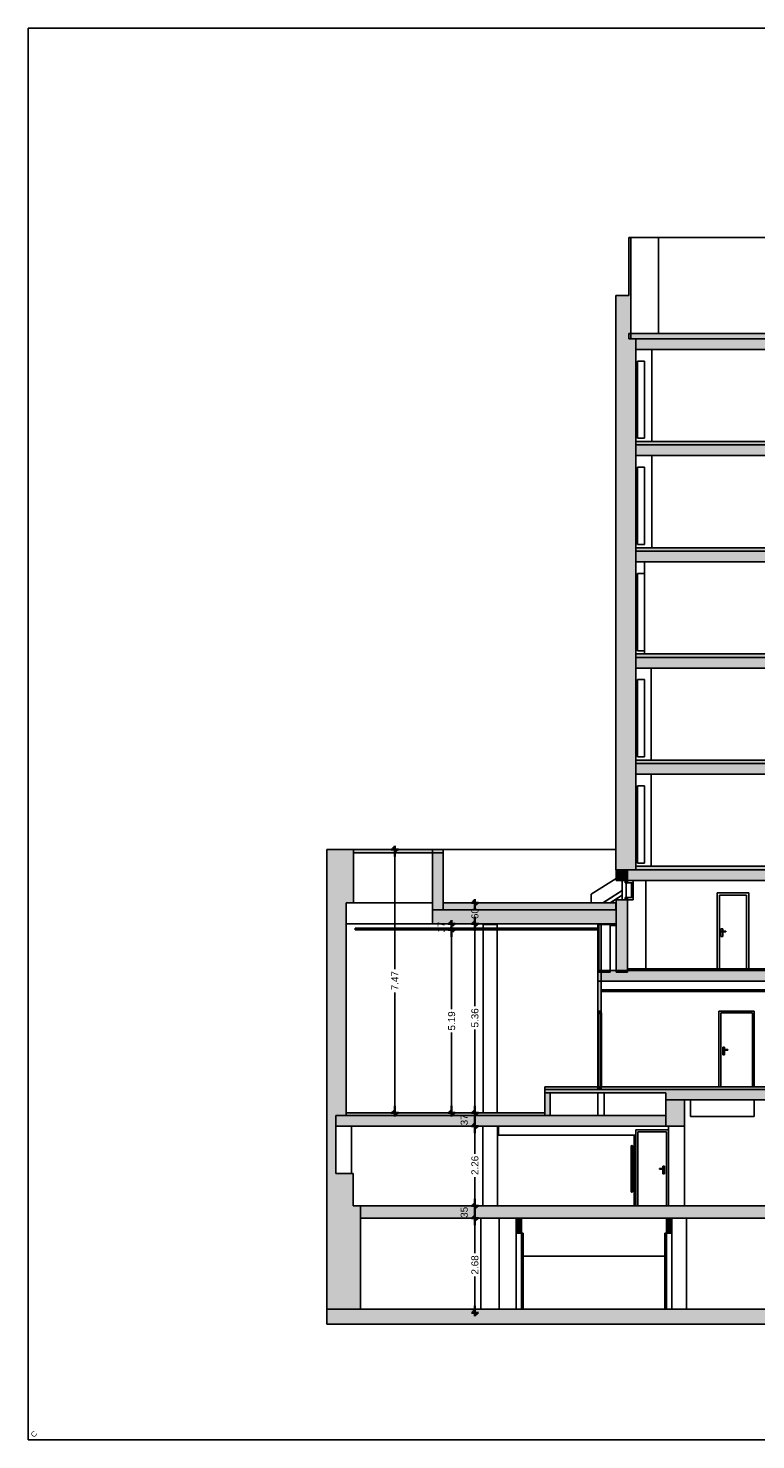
# Model space of a CAD drawing. Header units: metres. Extents: x -1 to 441, y -65 to 31.
# Tile 2 of 20: x 383 to 403, y -65 to -25. Entities that reach past the tile are written whole.
import ezdxf

# ---------------------------------------------------------------- set-up
doc = ezdxf.new("R2010")
doc.units = ezdxf.units.M
doc.header["$PDMODE"] = 65
doc.linetypes.add('CONTINUA', pattern=[0])
doc.layers.add('+++++ CÀLCUL SECCIÓ C', color=7, linetype='CONTINUA', lineweight=25)
doc.layers.add('COTES SECCIO C', color=7, linetype='CONTINUA', lineweight=25)
doc.styles.add('ARIAL', font='arial.ttf')
doc.styles.add('Century Gothic', font='txt')
doc.dimstyles.new('DIMSTYLE_2', dxfattribs={"dimtxt": 0.2, "dimasz": 0.2, "dimexe": 0, "dimexo": 1e-06, "dimgap": 0.1, "dimtad": 0, "dimrnd": 0.01, "dimzin": 4, "dimdsep": 46, "dimtxsty": 'ARIAL', "dimblk1": 'ALL_ML_STRICH', "dimblk2": 'ALL_ML_STRICH', "dimsah": 1, "dimcen": 0, "dimse1": 1, "dimse2": 1, "dimclrd": 2, "dimclre": 2, "dimclrt": 2, "dimadec": 0, "dimazin": 0, "dimtfac": 1, "dimtdec": 0, "dimtix": 1, "dimtmove": 2, "dimatfit": 3, "dimfxl": 0, "dimtzin": 0, "dimlwd": 0, "dimlwe": 35, "dimarcsym": 0})
doc.dimstyles.new('DIMSTYLE_4', dxfattribs={"dimtxt": 0.2, "dimasz": 0.2, "dimexe": 0, "dimexo": 1e-06, "dimgap": 0.1, "dimtad": 0, "dimrnd": 0.01, "dimzin": 4, "dimdsep": 46, "dimtxsty": 'ARIAL', "dimblk1": 'ALL_ML_STRICH', "dimblk2": 'ALL_ML_STRICH', "dimsah": 1, "dimcen": 0, "dimse1": 1, "dimse2": 1, "dimclrd": 2, "dimclre": 2, "dimclrt": 2, "dimadec": 0, "dimazin": 0, "dimtfac": 1, "dimtdec": 0, "dimtix": 1, "dimtmove": 2, "dimatfit": 3, "dimfxl": 0, "dimtzin": 0, "dimlwd": 0, "dimlwe": 35, "dimarcsym": 0})
doc.dimstyles.new('DIMSTYLE_5', dxfattribs={"dimtxt": 0.2, "dimasz": 0.2, "dimexe": 0, "dimexo": 1e-06, "dimgap": 0.1, "dimtad": 2, "dimdec": 0, "dimlfac": 100, "dimrnd": 1, "dimzin": 4, "dimdsep": 46, "dimtxsty": 'ARIAL', "dimblk1": 'ALL_ML_STRICH', "dimblk2": 'ALL_ML_STRICH', "dimsah": 1, "dimcen": 0, "dimse1": 1, "dimse2": 1, "dimclrd": 2, "dimclre": 2, "dimclrt": 2, "dimadec": 0, "dimazin": 0, "dimtfac": 1, "dimtdec": 0, "dimtix": 1, "dimtmove": 2, "dimatfit": 3, "dimfxl": 0, "dimtvp": 1.2, "dimtzin": 0, "dimlwd": 0, "dimlwe": 35, "dimarcsym": 0})
doc.dimstyles.new('DIMSTYLE_8', dxfattribs={"dimtxt": 0.2, "dimasz": 0.2, "dimexe": 0, "dimexo": 1e-06, "dimgap": 0.1, "dimtad": 0, "dimdec": 0, "dimlfac": 100, "dimrnd": 1, "dimzin": 4, "dimdsep": 46, "dimtxsty": 'ARIAL', "dimblk1": 'ALL_ML_STRICH', "dimblk2": 'ALL_ML_STRICH', "dimsah": 1, "dimcen": 0, "dimse1": 1, "dimse2": 1, "dimclrd": 2, "dimclre": 2, "dimclrt": 2, "dimadec": 0, "dimazin": 0, "dimtfac": 1, "dimtdec": 0, "dimtix": 1, "dimtmove": 2, "dimatfit": 3, "dimfxl": 0, "dimtzin": 0, "dimlwd": 0, "dimlwe": 35, "dimarcsym": 0})

# ---------------------------------------------------------------- blocks, each defined once
blk = doc.blocks.new('ALL_ML_STRICH')
at = {"color": 0, "linetype": 'ByBlock', "lineweight": -2}
for p, q in [((-1, 0), (0.5, 0)), ((-0.3, -0.3), (0.3, 0.3)), ((0, -0.5), (0, 0.5))]:
    blk.add_line(p, q, dxfattribs=at)
blk = doc.blocks.new('*D3')
at = {"layer": 'COTES SECCIO C', "color": 2, "linetype": 'CONTINUA', "lineweight": -2, "transparency": 33554687}
for p, q in [((393.075, -51.601), (393.075, -48.21)), ((393.075, -55.68), (393.075, -52.261))]:
    blk.add_line(p, q, dxfattribs=at)
at = {"layer": 'DEFPOINTS', "color": 2, "linetype": 'CONTINUA', "lineweight": 35, "transparency": 33554687}
for p in [(393.104, -48.21), (393.075, -55.68), (393.25, -55.68)]:
    blk.add_point(p, dxfattribs=at)
at = {"layer": 'COTES SECCIO C', "color": 2, "linetype": 'CONTINUA', "lineweight": 35, "transparency": 33554687, "xscale": 0.2, "yscale": 0.2, "zscale": 0.2}
for p, rotation in [((393.075, -48.21), 90), ((393.075, -55.68), 270)]:
    blk.add_blockref('ALL_ML_STRICH', p, dxfattribs=dict(at, rotation=rotation))
at = {"layer": 'COTES SECCIO C', "color": 2, "linetype": 'CONTINUA', "lineweight": 35, "transparency": 33554687, "insert": (393.075, -51.931), "char_height": 0.2, "width": 0.8, "attachment_point": 5, "rotation": 90, "style": 'ARIAL'}
blk.add_mtext('\\A1;{\\A1;{7.47\\H0.132000;\\S^ ;}}', dxfattribs=at)
blk = doc.blocks.new('*D34')
at = {"layer": 'COTES SECCIO C', "color": 2, "linetype": 'CONTINUA', "lineweight": -2, "transparency": 33554687}
for p, q in [((395.345, -59.656), (395.345, -58.66)), ((395.345, -61.34), (395.345, -60.316))]:
    blk.add_line(p, q, dxfattribs=at)
at = {"layer": 'DEFPOINTS', "color": 2, "linetype": 'CONTINUA', "lineweight": 35, "transparency": 33554687}
for p in [(395.335, -58.66), (393.933, -61.34), (395.345, -61.34)]:
    blk.add_point(p, dxfattribs=at)
at = {"layer": 'COTES SECCIO C', "color": 2, "linetype": 'CONTINUA', "lineweight": 35, "transparency": 33554687, "xscale": 0.2, "yscale": 0.2, "zscale": 0.2}
for p, rotation in [((395.345, -58.66), 90), ((395.345, -61.34), 270)]:
    blk.add_blockref('ALL_ML_STRICH', p, dxfattribs=dict(at, rotation=rotation))
at = {"layer": 'COTES SECCIO C', "color": 2, "linetype": 'CONTINUA', "lineweight": 35, "transparency": 33554687, "insert": (395.345, -59.986), "char_height": 0.2, "width": 0.8, "attachment_point": 5, "rotation": 90, "style": 'ARIAL'}
blk.add_mtext('\\A1;{\\A1;{2.68\\H0.132000;\\S^ ;}}', dxfattribs=at)
blk = doc.blocks.new('*D35')
at = {"layer": 'COTES SECCIO C', "color": 2, "linetype": 'CONTINUA', "lineweight": -2, "transparency": 33554687}
blk.add_line((395.345, -58.66), (395.345, -58.31), dxfattribs=at)
at = {"layer": 'DEFPOINTS', "color": 2, "linetype": 'CONTINUA', "lineweight": 35, "transparency": 33554687}
for p in [(395.331, -58.31), (395.335, -58.66), (395.345, -58.66)]:
    blk.add_point(p, dxfattribs=at)
at = {"layer": 'COTES SECCIO C', "color": 2, "linetype": 'CONTINUA', "lineweight": 35, "transparency": 33554687, "xscale": 0.2, "yscale": 0.2, "zscale": 0.2}
for p, rotation in [((395.345, -58.31), 90), ((395.345, -58.66), 270)]:
    blk.add_blockref('ALL_ML_STRICH', p, dxfattribs=dict(at, rotation=rotation))
at = {"layer": 'COTES SECCIO C', "color": 2, "linetype": 'CONTINUA', "lineweight": 35, "transparency": 33554687, "insert": (395.042, -58.495), "char_height": 0.2, "width": 0.4, "attachment_point": 5, "rotation": 90, "style": 'ARIAL'}
blk.add_mtext('\\A1;{35}', dxfattribs=at)
blk = doc.blocks.new('*D36')
at = {"layer": 'COTES SECCIO C', "color": 2, "linetype": 'CONTINUA', "lineweight": -2, "transparency": 33554687}
for p, q in [((395.345, -56.835), (395.345, -56.05)), ((395.345, -58.31), (395.345, -57.495))]:
    blk.add_line(p, q, dxfattribs=at)
at = {"layer": 'DEFPOINTS', "color": 2, "linetype": 'CONTINUA', "lineweight": 35, "transparency": 33554687}
for p in [(394.127, -56.05), (395.331, -58.31), (395.345, -58.31)]:
    blk.add_point(p, dxfattribs=at)
at = {"layer": 'COTES SECCIO C', "color": 2, "linetype": 'CONTINUA', "lineweight": 35, "transparency": 33554687, "xscale": 0.2, "yscale": 0.2, "zscale": 0.2}
for p, rotation in [((395.345, -56.05), 90), ((395.345, -58.31), 270)]:
    blk.add_blockref('ALL_ML_STRICH', p, dxfattribs=dict(at, rotation=rotation))
at = {"layer": 'COTES SECCIO C', "color": 2, "linetype": 'CONTINUA', "lineweight": 35, "transparency": 33554687, "insert": (395.345, -57.165), "char_height": 0.2, "width": 0.8, "attachment_point": 5, "rotation": 90, "style": 'ARIAL'}
blk.add_mtext('\\A1;{\\A1;{2.26\\H0.132000;\\S^ ;}}', dxfattribs=at)
blk = doc.blocks.new('*D37')
at = {"layer": 'COTES SECCIO C', "color": 2, "linetype": 'CONTINUA', "lineweight": -2, "transparency": 33554687}
blk.add_line((395.345, -56.05), (395.345, -55.68), dxfattribs=at)
at = {"layer": 'DEFPOINTS', "color": 2, "linetype": 'CONTINUA', "lineweight": 35, "transparency": 33554687}
for p in [(393.816, -55.68), (394.127, -56.05), (395.345, -56.05)]:
    blk.add_point(p, dxfattribs=at)
at = {"layer": 'COTES SECCIO C', "color": 2, "linetype": 'CONTINUA', "lineweight": 35, "transparency": 33554687, "xscale": 0.2, "yscale": 0.2, "zscale": 0.2}
for p, rotation in [((395.345, -55.68), 90), ((395.345, -56.05), 270)]:
    blk.add_blockref('ALL_ML_STRICH', p, dxfattribs=dict(at, rotation=rotation))
at = {"layer": 'COTES SECCIO C', "color": 2, "linetype": 'CONTINUA', "lineweight": 35, "transparency": 33554687, "insert": (395.042, -55.874), "char_height": 0.2, "width": 0.4, "attachment_point": 5, "rotation": 90, "style": 'ARIAL'}
blk.add_mtext('\\A1;{37}', dxfattribs=at)
blk = doc.blocks.new('*D38')
at = {"layer": 'COTES SECCIO C', "color": 2, "linetype": 'CONTINUA', "lineweight": -2, "transparency": 33554687}
for p, q in [((395.345, -52.655), (395.345, -50.32)), ((395.345, -55.68), (395.345, -53.315))]:
    blk.add_line(p, q, dxfattribs=at)
at = {"layer": 'DEFPOINTS', "color": 2, "linetype": 'CONTINUA', "lineweight": 35, "transparency": 33554687}
for p in [(395.17, -50.32), (393.816, -55.68), (395.345, -55.68)]:
    blk.add_point(p, dxfattribs=at)
at = {"layer": 'COTES SECCIO C', "color": 2, "linetype": 'CONTINUA', "lineweight": 35, "transparency": 33554687, "xscale": 0.2, "yscale": 0.2, "zscale": 0.2}
for p, rotation in [((395.345, -50.32), 90), ((395.345, -55.68), 270)]:
    blk.add_blockref('ALL_ML_STRICH', p, dxfattribs=dict(at, rotation=rotation))
at = {"layer": 'COTES SECCIO C', "color": 2, "linetype": 'CONTINUA', "lineweight": 35, "transparency": 33554687, "insert": (395.345, -52.985), "char_height": 0.2, "width": 0.8, "attachment_point": 5, "rotation": 90, "style": 'ARIAL'}
blk.add_mtext('\\A1;{\\A1;{5.36\\H0.132000;\\S^ ;}}', dxfattribs=at)
blk = doc.blocks.new('*D39')
at = {"layer": 'COTES SECCIO C', "color": 2, "linetype": 'CONTINUA', "lineweight": -2, "transparency": 33554687}
for p, q in [((395.345, -49.839), (395.345, -49.72)), ((395.345, -50.32), (395.345, -50.219))]:
    blk.add_line(p, q, dxfattribs=at)
at = {"layer": 'DEFPOINTS', "color": 2, "linetype": 'CONTINUA', "lineweight": 35, "transparency": 33554687}
for p in [(395.215, -49.72), (395.17, -50.32), (395.345, -50.32)]:
    blk.add_point(p, dxfattribs=at)
at = {"layer": 'COTES SECCIO C', "color": 2, "linetype": 'CONTINUA', "lineweight": 35, "transparency": 33554687, "xscale": 0.2, "yscale": 0.2, "zscale": 0.2}
for p, rotation in [((395.345, -49.72), 90), ((395.345, -50.32), 270)]:
    blk.add_blockref('ALL_ML_STRICH', p, dxfattribs=dict(at, rotation=rotation))
at = {"layer": 'COTES SECCIO C', "color": 2, "linetype": 'CONTINUA', "lineweight": 35, "transparency": 33554687, "insert": (395.345, -50.029), "char_height": 0.2, "width": 0.4, "attachment_point": 5, "rotation": 90, "style": 'ARIAL'}
blk.add_mtext('\\A1;{60}', dxfattribs=at)
blk = doc.blocks.new('*D40')
at = {"layer": 'COTES SECCIO C', "color": 2, "linetype": 'CONTINUA', "lineweight": -2, "transparency": 33554687}
for p, q in [((394.685, -52.741), (394.685, -50.49)), ((394.685, -55.68), (394.685, -53.401))]:
    blk.add_line(p, q, dxfattribs=at)
at = {"layer": 'DEFPOINTS', "color": 2, "linetype": 'CONTINUA', "lineweight": 35, "transparency": 33554687}
for p in [(394.686, -50.49), (394.685, -55.68), (394.86, -55.68)]:
    blk.add_point(p, dxfattribs=at)
at = {"layer": 'COTES SECCIO C', "color": 2, "linetype": 'CONTINUA', "lineweight": 35, "transparency": 33554687, "xscale": 0.2, "yscale": 0.2, "zscale": 0.2}
for p, rotation in [((394.685, -50.49), 90), ((394.685, -55.68), 270)]:
    blk.add_blockref('ALL_ML_STRICH', p, dxfattribs=dict(at, rotation=rotation))
at = {"layer": 'COTES SECCIO C', "color": 2, "linetype": 'CONTINUA', "lineweight": 35, "transparency": 33554687, "insert": (394.685, -53.071), "char_height": 0.2, "width": 0.8, "attachment_point": 5, "rotation": 90, "style": 'ARIAL'}
blk.add_mtext('\\A1;{\\A1;{5.19\\H0.132000;\\S^ ;}}', dxfattribs=at)
blk = doc.blocks.new('*D41')
at = {"layer": 'COTES SECCIO C', "color": 2, "linetype": 'CONTINUA', "lineweight": -2, "transparency": 33554687}
blk.add_line((394.685, -50.49), (394.685, -50.32), dxfattribs=at)
at = {"layer": 'DEFPOINTS', "color": 2, "linetype": 'CONTINUA', "lineweight": 35, "transparency": 33554687}
for p in [(394.766, -50.32), (394.685, -50.49), (394.686, -50.49)]:
    blk.add_point(p, dxfattribs=at)
at = {"layer": 'COTES SECCIO C', "color": 2, "linetype": 'CONTINUA', "lineweight": 35, "transparency": 33554687, "xscale": 0.2, "yscale": 0.2, "zscale": 0.2}
for p, rotation in [((394.685, -50.32), 90), ((394.685, -50.49), 270)]:
    blk.add_blockref('ALL_ML_STRICH', p, dxfattribs=dict(at, rotation=rotation))
at = {"layer": 'COTES SECCIO C', "color": 2, "linetype": 'CONTINUA', "lineweight": 35, "transparency": 33554687, "insert": (394.385, -50.414), "char_height": 0.2, "width": 0.4, "attachment_point": 5, "rotation": 90, "style": 'ARIAL'}
blk.add_mtext('\\A1;{17}', dxfattribs=at)

msp = doc.modelspace()

# ---------------------------------------------------------------- hatches: boundary and pattern name
at = {"layer": '+++++ CÀLCUL SECCIÓ C', "linetype": 'CONTINUA', "lineweight": 25, "true_color": 0xa0a0a0, "transparency": 33554687}
for points in [[(399.767, -30.87), (399.706, -30.87), (399.706, -32.51), (399.706, -32.51), (399.706, -33.74), (399.767, -33.74)], [(399.706, -32.51), (399.339, -32.51), (399.339, -33.74), (399.706, -33.74)], [(399.34, -33.74), (399.34, -36.75), (399.9, -36.75), (399.9, -33.74)], [(399.34, -36.75), (399.34, -39.76), (399.9, -39.76), (399.9, -36.75)], [(399.34, -39.76), (399.34, -42.77), (399.9, -42.77), (399.9, -39.76)], [(399.34, -42.77), (399.34, -45.78), (399.9, -45.78), (399.9, -42.77)], [(399.34, -45.78), (399.34, -48.79), (399.9, -48.79), (399.9, -45.78)], [(391.9, -48.21), (391.15, -48.21), (391.15, -49.72), (391.9, -49.72)], [(394.14, -48.21), (394.14, -49.92), (394.44, -49.92), (394.44, -48.21)], [(399.67, -49.09), (399.67, -48.79), (399.343, -48.79), (399.343, -49.09)], [(391.7, -49.72), (391.15, -49.72), (391.15, -51.69), (391.7, -51.69)], [(399.343, -51.69), (399.67, -51.69), (399.67, -49.64), (399.343, -49.64)], [(398.926, -52.79), (398.926, -50.32), (398.826, -50.32), (398.826, -52.79)], [(391.7, -51.69), (391.15, -51.69), (391.15, -55.75), (391.7, -55.75)], [(397.479, -55.11), (397.329, -55.11), (397.329, -55.75), (397.479, -55.75)], [(398.826, -55.01), (398.926, -55.01), (398.926, -54.94), (398.826, -54.94)], [(401.286, -55.31), (400.756, -55.31), (400.756, -56.05), (401.286, -56.05)], [(391.4, -55.65), (391.15, -55.65), (391.15, -58.31), (391.4, -58.31)], [(391.896, -58.31), (391.896, -57.39), (391.4, -57.39), (391.4, -58.31)], [(392.1, -58.31), (391.15, -58.31), (391.15, -61.24), (392.1, -61.24)], [(396.516, -59.09), (396.666, -59.09), (396.666, -58.66), (396.516, -58.66)], [(400.776, -59.09), (400.926, -59.09), (400.926, -58.66), (400.776, -58.66)]]:
    msp.add_hatch(color=253, dxfattribs=at).paths.add_polyline_path(points)
at = {"layer": '+++++ CÀLCUL SECCIÓ C', "linetype": 'CONTINUA', "lineweight": 25, "transparency": 33554687}
for color, points in [(32, [(399.706, -33.59), (399.706, -33.74), (409.585, -33.74), (409.585, -33.59)]), (32, [(399.9, -36.65), (399.9, -36.75), (409.699, -36.75), (409.699, -36.65)]), (32, [(399.9, -39.66), (399.9, -39.76), (409.699, -39.76), (409.699, -39.66)]), (32, [(409.697, -42.77), (409.697, -42.67), (399.9, -42.67), (399.9, -42.77)]), (32, [(399.9, -45.68), (399.9, -45.78), (409.697, -45.78), (409.697, -45.68)]), (32, [(409.627, -48.69), (399.901, -48.69), (399.901, -48.79), (409.627, -48.79)]), (32, [(399.34, -49.72), (394.44, -49.72), (394.44, -49.92), (399.34, -49.92)]), (34, [(398.857, -50.44), (391.95, -50.44), (391.95, -50.49), (398.857, -50.49)]), (32, [(421.247, -51.59), (399.67, -51.59), (399.67, -51.64), (421.247, -51.64)]), (34, [(411.206, -52.19), (398.926, -52.19), (398.926, -52.24), (411.206, -52.24)]), (32, [(424.006, -54.94), (397.329, -54.94), (397.329, -55.01), (424.006, -55.01)]), (32, [(397.329, -55.68), (391.7, -55.68), (391.7, -55.75), (397.329, -55.75)])]:
    msp.add_hatch(color=color, dxfattribs=at).paths.add_polyline_path(points)
at = {"layer": '+++++ CÀLCUL SECCIÓ C', "linetype": 'CONTINUA', "lineweight": 25, "true_color": 0xababab, "transparency": 33554687}
for points in [[(425.392, -33.74), (399.901, -33.74), (399.901, -34.04), (425.392, -34.04)], [(425.392, -36.75), (399.901, -36.75), (399.901, -37.05), (425.392, -37.05)], [(425.392, -39.76), (399.9, -39.76), (399.9, -40.06), (425.392, -40.06)], [(425.392, -42.77), (399.9, -42.77), (399.9, -43.07), (425.392, -43.07)], [(425.392, -45.78), (399.9, -45.78), (399.9, -46.08), (425.392, -46.08)], [(425.391, -48.79), (399.343, -48.79), (399.343, -49.09), (425.391, -49.09)], [(399.343, -49.92), (394.14, -49.92), (394.14, -50.32), (399.343, -50.32)], [(421.356, -51.64), (398.826, -51.64), (398.826, -51.94), (421.356, -51.94)], [(398.826, -55.01), (397.329, -55.01), (397.329, -55.11), (398.826, -55.11)], [(400.826, -55.01), (398.826, -55.01), (398.826, -55.11), (400.826, -55.11)], [(425.391, -55.01), (400.756, -55.01), (400.756, -55.31), (425.391, -55.31)], [(400.756, -55.75), (391.4, -55.75), (391.4, -56.05), (400.756, -56.05)], [(425.391, -58.31), (392.098, -58.31), (392.098, -58.66), (425.391, -58.66)], [(426.024, -61.24), (391.15, -61.24), (391.15, -61.66), (426.024, -61.66)]]:
    msp.add_hatch(color=253, dxfattribs=at).paths.add_polyline_path(points)
at = {"layer": '+++++ CÀLCUL SECCIÓ C', "linetype": 'CONTINUA', "lineweight": 25, "true_color": 0x00d9d9, "transparency": 33554687}
msp.add_hatch(color=132, dxfattribs=at).paths.add_polyline_path([(394.44, -48.21), (391.9, -48.21), (391.9, -48.31), (394.44, -48.31)])
at = {"layer": '+++++ CÀLCUL SECCIÓ C', "linetype": 'CONTINUA', "lineweight": 25, "true_color": 0x656565, "transparency": 33554687}
for points in [[(399.598, -49.09), (399.598, -49.16), (399.67, -49.16), (399.67, -49.09)], [(399.598, -49.57), (399.598, -49.64), (399.67, -49.64), (399.67, -49.57)], [(398.841, -52.79), (398.841, -52.86), (398.911, -52.86), (398.911, -52.79)], [(398.891, -52.84), (398.891, -54.94), (398.931, -54.94), (398.931, -52.84)], [(396.676, -59.09), (396.676, -61.24), (396.716, -61.24), (396.716, -59.09)], [(400.766, -61.24), (400.766, -59.09), (400.726, -59.09), (400.726, -61.24)]]:
    msp.add_hatch(color=251, dxfattribs=at).paths.add_polyline_path(points)

# ---------------------------------------------------------------- linework, layer by layer
at = {"layer": '+++++ CÀLCUL SECCIÓ C', "color": 52, "linetype": 'CONTINUA', "lineweight": 13, "transparency": 33554687}
for p, q in [((382.686, -24.94), (382.686, -64.94)), ((382.686, -64.94), (382.686, -24.94)), ((441.016, -24.94), (382.686, -24.94)), ((382.686, -24.94), (441.016, -24.94)), ((441.016, -64.94), (382.686, -64.94)), ((382.686, -64.94), (441.016, -64.94))]:
    msp.add_line(p, q, dxfattribs=at)
at = {"layer": '+++++ CÀLCUL SECCIÓ C', "color": 7, "linetype": 'CONTINUA', "lineweight": 25, "transparency": 33554687}
for p, q in [((399.706, -30.87), (399.706, -32.51)), ((399.767, -30.87), (399.706, -30.87)), ((399.767, -33.74), (399.767, -30.87)), ((400.545, -30.87), (399.767, -30.87)), ((406.455, -30.87), (400.545, -30.87)), ((400.545, -30.87), (400.545, -33.59)), ((400.545, -33.59), (400.545, -30.87)), ((399.339, -32.51), (399.339, -33.74)), ((399.706, -32.51), (399.339, -32.51)), ((399.706, -33.59), (399.706, -33.74)), ((409.585, -33.59), (399.706, -33.59)), ((399.706, -33.74), (399.706, -33.59)), ((399.706, -33.59), (399.706, -33.74)), ((399.34, -33.74), (399.34, -36.75)), ((399.767, -33.74), (399.706, -33.74)), ((399.706, -33.74), (399.767, -33.74)), ((399.706, -33.74), (399.767, -33.74)), ((399.9, -33.74), (399.767, -33.74)), ((399.767, -33.74), (399.9, -33.74)), ((399.9, -36.75), (399.9, -33.74)), ((399.9, -33.74), (409.585, -33.74)), ((399.901, -33.74), (399.901, -34.04)), ((409.745, -33.74), (399.901, -33.74)), ((399.901, -34.04), (404.337, -34.04)), ((399.951, -36.56), (399.951, -34.37)), ((399.951, -34.37), (400.146, -34.37)), ((400.146, -34.37), (400.146, -36.56)), ((400.362, -36.65), (400.362, -34.04)), ((399.34, -36.75), (399.34, -39.76)), ((399.9, -36.65), (399.9, -36.75)), ((409.699, -36.65), (399.9, -36.65)), ((399.9, -39.66), (399.9, -36.75)), ((399.9, -36.75), (404.337, -36.75)), ((399.901, -36.75), (399.901, -37.05)), ((404.337, -36.75), (399.901, -36.75)), ((400.146, -36.56), (399.951, -36.56)), ((399.901, -37.05), (409.701, -37.05)), ((400.357, -39.66), (400.357, -37.05)), ((399.954, -39.57), (399.954, -37.38)), ((399.954, -37.38), (400.145, -37.38)), ((400.145, -37.38), (400.145, -39.57)), ((400.145, -39.57), (399.954, -39.57)), ((399.34, -39.76), (399.34, -42.77)), ((399.9, -39.76), (399.9, -39.66)), ((399.9, -39.66), (399.9, -39.76)), ((409.699, -39.66), (399.9, -39.66)), ((399.9, -39.76), (399.9, -40.06)), ((409.701, -39.76), (399.9, -39.76)), ((399.9, -40.06), (399.9, -39.76)), ((399.9, -39.76), (409.699, -39.76)), ((399.9, -40.06), (404.317, -40.06)), ((399.9, -42.67), (399.9, -40.06)), ((399.95, -42.58), (399.95, -40.39)), ((399.95, -40.39), (400.145, -40.39)), ((400.145, -40.39), (400.145, -40.06)), ((400.145, -40.39), (400.145, -42.58)), ((400.145, -42.58), (400.145, -40.39)), ((399.34, -42.77), (399.34, -45.78)), ((399.9, -42.77), (399.9, -42.67)), ((399.9, -42.67), (399.9, -42.77)), ((409.697, -42.67), (399.9, -42.67)), ((399.9, -42.77), (399.9, -43.07)), ((404.317, -42.77), (399.9, -42.77)), ((399.9, -43.07), (399.9, -42.77)), ((399.9, -42.77), (404.317, -42.77)), ((400.145, -42.58), (399.95, -42.58)), ((400.145, -42.67), (400.145, -42.58)), ((399.9, -43.07), (409.701, -43.07)), ((399.9, -45.68), (399.9, -43.07)), ((400.338, -43.07), (400.338, -45.68)), ((399.951, -45.59), (399.951, -43.4)), ((399.951, -43.4), (400.145, -43.4)), ((400.145, -43.4), (400.145, -45.59)), ((400.145, -45.59), (399.951, -45.59)), ((399.34, -45.78), (399.34, -48.79)), ((399.9, -45.78), (399.9, -45.68)), ((399.9, -45.68), (399.9, -45.78)), ((409.697, -45.68), (399.9, -45.68)), ((399.9, -45.78), (399.9, -46.08)), ((410.561, -45.78), (399.9, -45.78)), ((399.9, -46.08), (399.9, -45.78)), ((399.9, -45.78), (409.697, -45.78)), ((399.9, -46.08), (409.627, -46.08)), ((399.9, -48.79), (399.9, -46.08)), ((400.338, -48.69), (400.338, -46.08)), ((399.95, -48.6), (399.95, -46.41)), ((399.95, -46.41), (400.145, -46.41)), ((400.145, -46.41), (400.145, -48.6)), ((391.15, -48.21), (391.15, -49.72)), ((391.9, -48.21), (391.15, -48.21)), ((391.9, -48.21), (391.9, -48.31)), ((394.44, -48.21), (391.9, -48.21)), ((391.9, -48.31), (391.9, -48.21)), ((391.9, -48.31), (394.44, -48.31)), ((391.9, -49.72), (391.9, -48.31)), ((394.14, -48.21), (394.14, -49.92)), ((394.44, -48.21), (394.14, -48.21)), ((394.44, -48.31), (394.44, -48.21)), ((399.34, -48.21), (394.44, -48.21)), ((394.44, -49.72), (394.44, -48.21)), ((399.34, -48.79), (399.343, -48.79)), ((399.343, -48.79), (399.67, -48.79)), ((399.343, -48.79), (399.343, -49.09)), ((399.67, -48.79), (399.343, -48.79)), ((399.343, -48.79), (399.343, -49.09)), ((399.67, -48.79), (399.343, -48.79)), ((399.67, -48.79), (399.9, -48.79)), ((399.901, -48.79), (399.67, -48.79)), ((399.67, -49.09), (399.67, -48.79)), ((399.901, -48.69), (399.901, -48.79)), ((409.627, -48.69), (399.901, -48.69)), ((399.901, -48.79), (409.627, -48.79)), ((409.784, -48.79), (399.901, -48.79)), ((400.145, -48.6), (399.95, -48.6)), ((398.642, -49.48), (399.343, -49.033)), ((399.343, -49.09), (406.872, -49.09)), ((399.343, -49.09), (399.598, -49.09)), ((399.515, -49.64), (399.515, -49.09)), ((399.598, -49.09), (399.67, -49.09)), ((399.598, -49.09), (399.598, -49.16)), ((399.67, -49.09), (399.598, -49.09)), ((399.598, -49.16), (399.67, -49.16)), ((399.634, -49.57), (399.634, -49.16)), ((399.67, -49.16), (399.67, -49.09)), ((399.816, -49.16), (399.67, -49.16)), ((399.781, -49.16), (399.781, -49.57)), ((399.816, -49.57), (399.816, -49.16)), ((399.829, -49.09), (399.829, -49.64)), ((399.829, -49.09), (399.829, -49.64)), ((400.191, -49.09), (400.191, -51.59)), ((400.191, -51.59), (400.191, -49.09)), ((400.191, -49.09), (400.191, -50.37)), ((398.642, -49.48), (398.642, -49.72)), ((398.971, -49.72), (399.515, -49.373)), ((398.979, -49.72), (399.515, -49.378)), ((399.178, -49.72), (399.515, -49.505)), ((399.186, -49.72), (399.515, -49.51)), ((399.598, -49.57), (399.598, -49.64)), ((399.67, -49.57), (399.598, -49.57)), ((399.67, -49.64), (399.67, -49.57)), ((399.67, -49.57), (399.816, -49.57)), ((402.207, -49.44), (402.207, -51.59)), ((403.107, -49.44), (402.207, -49.44)), ((402.277, -49.51), (402.277, -51.59)), ((403.037, -49.51), (402.277, -49.51)), ((403.037, -51.59), (403.037, -49.51)), ((403.107, -51.59), (403.107, -49.44)), ((391.15, -49.72), (391.15, -51.69)), ((391.7, -49.72), (391.9, -49.72)), ((391.7, -51.69), (391.7, -49.72)), ((391.9, -49.72), (394.14, -49.72)), ((394.14, -49.92), (394.44, -49.92)), ((394.14, -49.92), (394.14, -50.32)), ((399.343, -49.92), (394.14, -49.92)), ((394.44, -49.92), (394.44, -49.72)), ((394.44, -49.72), (394.44, -49.92)), ((399.34, -49.72), (394.44, -49.72)), ((394.44, -49.92), (399.34, -49.92)), ((399.34, -49.92), (399.34, -49.72)), ((399.343, -49.72), (399.34, -49.72)), ((399.343, -49.64), (399.343, -49.92)), ((399.598, -49.64), (399.343, -49.64)), ((399.343, -50.32), (399.343, -49.92)), ((399.343, -49.92), (399.343, -50.32)), ((399.67, -49.64), (399.598, -49.64)), ((399.598, -49.64), (399.67, -49.64)), ((399.67, -51.59), (399.67, -49.64)), ((399.829, -49.64), (399.67, -49.64)), ((399.816, -49.64), (399.67, -49.64)), ((399.829, -49.64), (399.816, -49.64)), ((394.14, -50.32), (391.7, -50.32)), ((394.14, -50.32), (398.826, -50.32)), ((395.58, -50.44), (395.58, -50.34)), ((395.586, -50.34), (395.58, -50.34)), ((395.598, -50.34), (395.586, -50.34)), ((395.615, -50.34), (395.598, -50.34)), ((395.638, -50.34), (395.615, -50.34)), ((395.664, -50.34), (395.638, -50.34)), ((395.695, -50.34), (395.664, -50.34)), ((395.727, -50.34), (395.695, -50.34)), ((395.762, -50.34), (395.727, -50.34)), ((395.797, -50.34), (395.762, -50.34)), ((395.831, -50.34), (395.797, -50.34)), ((395.864, -50.34), (395.831, -50.34)), ((395.894, -50.34), (395.864, -50.34)), ((395.921, -50.34), (395.894, -50.34)), ((395.944, -50.34), (395.921, -50.34)), ((395.961, -50.34), (395.944, -50.34)), ((395.973, -50.34), (395.961, -50.34)), ((395.979, -50.34), (395.973, -50.34)), ((395.979, -50.44), (395.979, -50.34)), ((398.826, -50.32), (398.826, -52.79)), ((398.926, -50.32), (398.826, -50.32)), ((398.826, -50.32), (398.926, -50.32)), ((398.857, -50.34), (398.857, -50.37)), ((399.343, -50.34), (398.857, -50.34)), ((398.857, -50.37), (398.857, -50.44)), ((398.926, -52.19), (398.926, -50.32)), ((398.926, -50.32), (399.343, -50.32)), ((399.006, -50.34), (399.006, -50.32)), ((399.177, -50.37), (399.343, -50.37)), ((399.177, -51.69), (399.177, -50.37)), ((399.343, -50.32), (399.343, -50.34)), ((399.343, -50.34), (399.343, -50.37)), ((399.343, -50.37), (399.343, -50.34)), ((399.343, -50.37), (399.343, -51.69)), ((391.95, -50.44), (391.95, -50.49)), ((398.857, -50.44), (391.95, -50.44)), ((391.95, -50.49), (398.857, -50.49)), ((395.58, -51.69), (395.58, -50.49)), ((395.979, -51.69), (395.979, -50.49)), ((398.857, -50.49), (398.857, -50.44)), ((398.857, -50.44), (398.857, -50.49)), ((398.857, -50.49), (398.857, -51.69)), ((402.317, -50.68), (402.317, -50.465)), ((402.317, -50.465), (402.367, -50.465)), ((402.367, -50.68), (402.317, -50.68)), ((402.333, -50.535), (402.332, -50.54)), ((402.332, -50.54), (402.333, -50.545)), ((402.457, -50.54), (402.332, -50.54)), ((402.337, -50.531), (402.333, -50.535)), ((402.457, -50.535), (402.333, -50.535)), ((402.333, -50.545), (402.337, -50.549)), ((402.457, -50.545), (402.333, -50.545)), ((402.342, -50.53), (402.337, -50.531)), ((402.457, -50.531), (402.337, -50.531)), ((402.337, -50.549), (402.342, -50.55)), ((402.457, -50.549), (402.337, -50.549)), ((402.342, -50.53), (402.457, -50.53)), ((402.457, -50.55), (402.342, -50.55)), ((402.367, -50.465), (402.367, -50.53)), ((402.367, -50.55), (402.367, -50.68)), ((402.457, -50.531), (402.457, -50.53)), ((402.457, -50.535), (402.457, -50.531)), ((402.457, -50.54), (402.457, -50.535)), ((402.457, -50.545), (402.457, -50.54)), ((402.457, -50.549), (402.457, -50.545)), ((402.457, -50.55), (402.457, -50.549)), ((399.67, -51.64), (399.67, -51.59)), ((399.67, -51.59), (399.67, -51.64)), ((410.508, -51.59), (399.67, -51.59)), ((391.15, -51.69), (391.15, -55.75)), ((391.7, -55.68), (391.7, -51.69)), ((395.58, -55.68), (395.58, -51.69)), ((395.979, -55.68), (395.979, -51.69)), ((398.826, -51.64), (398.826, -51.94)), ((399.343, -51.64), (398.826, -51.64)), ((398.826, -51.94), (410.276, -51.94)), ((398.857, -51.69), (399.177, -51.69)), ((399.67, -51.64), (399.343, -51.64)), ((399.343, -51.69), (399.67, -51.69)), ((406.872, -51.64), (399.67, -51.64)), ((399.67, -51.69), (399.67, -51.64)), ((399.67, -51.64), (406.872, -51.64)), ((398.926, -52.19), (398.926, -52.24)), ((411.206, -52.19), (398.926, -52.19)), ((398.926, -52.24), (398.926, -52.19)), ((398.926, -52.24), (411.206, -52.24)), ((398.926, -52.79), (398.926, -52.24)), ((398.826, -54.94), (398.826, -52.79)), ((398.826, -52.79), (398.841, -52.79)), ((398.841, -52.79), (398.911, -52.79)), ((398.841, -52.79), (398.841, -52.86)), ((398.911, -52.79), (398.841, -52.79)), ((398.911, -52.79), (398.926, -52.79)), ((398.911, -52.84), (398.911, -52.79)), ((398.926, -52.79), (398.926, -52.84)), ((402.259, -52.79), (402.259, -54.94)), ((403.259, -52.79), (402.259, -52.79)), ((403.259, -54.94), (403.259, -52.79)), ((398.841, -54.94), (398.841, -52.86)), ((398.841, -52.86), (398.891, -52.86)), ((398.891, -52.86), (398.891, -54.94)), ((398.931, -52.84), (398.911, -52.84)), ((398.931, -54.94), (398.931, -52.84)), ((402.309, -52.84), (402.309, -54.94)), ((403.209, -52.84), (402.309, -52.84)), ((403.209, -54.94), (403.209, -52.84)), ((402.369, -54.03), (402.369, -53.815)), ((402.369, -53.815), (402.419, -53.815)), ((402.385, -53.885), (402.384, -53.89)), ((402.384, -53.89), (402.385, -53.895)), ((402.509, -53.89), (402.384, -53.89)), ((402.389, -53.881), (402.385, -53.885)), ((402.509, -53.885), (402.385, -53.885)), ((402.385, -53.895), (402.389, -53.899)), ((402.509, -53.895), (402.385, -53.895)), ((402.394, -53.88), (402.389, -53.881)), ((402.509, -53.881), (402.389, -53.881)), ((402.389, -53.899), (402.394, -53.9)), ((402.509, -53.899), (402.389, -53.899)), ((402.394, -53.88), (402.509, -53.88)), ((402.509, -53.9), (402.394, -53.9)), ((402.419, -53.815), (402.419, -53.88)), ((402.419, -53.9), (402.419, -54.03)), ((402.509, -53.881), (402.509, -53.88)), ((402.509, -53.885), (402.509, -53.881)), ((402.509, -53.89), (402.509, -53.885)), ((402.509, -53.895), (402.509, -53.89)), ((402.509, -53.899), (402.509, -53.895)), ((402.509, -53.9), (402.509, -53.899)), ((402.419, -54.03), (402.369, -54.03)), ((397.329, -54.94), (397.329, -55.01)), ((424.006, -54.94), (397.329, -54.94)), ((397.329, -55.01), (397.329, -55.11)), ((398.826, -55.01), (397.329, -55.01)), ((397.329, -55.01), (398.826, -55.01)), ((397.329, -55.11), (397.329, -55.68)), ((397.479, -55.11), (397.329, -55.11)), ((397.329, -55.11), (397.479, -55.11)), ((397.479, -55.75), (397.479, -55.11)), ((397.479, -55.11), (398.826, -55.11)), ((398.826, -54.94), (398.826, -55.01)), ((398.926, -54.94), (398.826, -54.94)), ((398.826, -55.01), (398.926, -55.01)), ((398.826, -55.01), (398.926, -55.01)), ((398.926, -55.01), (398.826, -55.01)), ((398.826, -55.75), (398.826, -55.11)), ((398.826, -55.11), (400.756, -55.11)), ((398.891, -54.94), (398.926, -54.94)), ((398.926, -55.01), (398.926, -54.94)), ((398.926, -54.94), (398.931, -54.94)), ((398.926, -55.01), (400.756, -55.01)), ((400.756, -55.01), (398.926, -55.01)), ((399.006, -55.75), (399.006, -55.11)), ((400.826, -55.01), (400.756, -55.01)), ((400.756, -55.01), (400.826, -55.01)), ((400.826, -55.01), (400.756, -55.01)), ((400.756, -55.11), (400.756, -55.31)), ((410.276, -55.01), (400.826, -55.01)), ((400.826, -55.01), (410.276, -55.01)), ((400.756, -55.31), (401.286, -55.31)), ((400.756, -55.31), (400.756, -56.05)), ((400.756, -55.31), (400.756, -55.31)), ((401.286, -55.31), (400.756, -55.31)), ((400.756, -56.05), (400.756, -55.31)), ((400.756, -55.31), (400.756, -55.31)), ((401.286, -55.31), (407.943, -55.31)), ((401.286, -56.05), (401.286, -55.31)), ((401.286, -58.31), (401.286, -55.31)), ((401.454, -55.31), (401.454, -55.779)), ((403.254, -55.779), (403.254, -55.31)), ((403.256, -55.66), (403.256, -55.31)), ((403.259, -55.66), (403.259, -55.31)), ((391.15, -55.65), (391.15, -58.31)), ((391.4, -55.75), (391.4, -56.05)), ((397.479, -55.75), (391.4, -55.75)), ((391.4, -56.05), (391.4, -55.75)), ((391.4, -55.75), (391.7, -55.75)), ((391.7, -55.75), (391.7, -55.68)), ((391.7, -55.68), (391.7, -55.75)), ((397.329, -55.68), (391.7, -55.68)), ((391.7, -55.75), (397.329, -55.75)), ((397.329, -55.68), (397.329, -55.75)), ((397.329, -55.75), (397.329, -55.68)), ((397.329, -55.75), (397.479, -55.75)), ((400.756, -55.75), (397.479, -55.75)), ((398.829, -55.68), (398.826, -55.68)), ((398.829, -55.75), (398.829, -55.68)), ((400.756, -56.05), (400.756, -55.75)), ((401.459, -55.779), (401.454, -55.779)), ((403.254, -55.779), (401.459, -55.779)), ((403.259, -55.66), (403.254, -55.66)), ((391.4, -56.05), (400.756, -56.05)), ((391.4, -57.39), (391.4, -56.05)), ((391.402, -57.39), (391.402, -56.05)), ((391.851, -57.39), (391.851, -56.05)), ((395.566, -58.31), (395.566, -56.05)), ((395.986, -58.31), (395.986, -56.05)), ((395.986, -56.31), (399.856, -56.31)), ((396.016, -56.31), (396.016, -56.05)), ((399.906, -56.31), (399.856, -56.31)), ((399.856, -56.31), (399.856, -58.31)), ((399.906, -56.31), (399.906, -56.16)), ((399.906, -56.16), (399.976, -56.16)), ((399.906, -56.31), (399.906, -58.31)), ((399.956, -58.31), (399.956, -56.21)), ((399.956, -56.21), (400.776, -56.21)), ((399.976, -56.16), (400.756, -56.16)), ((400.756, -56.05), (401.286, -56.05)), ((400.756, -56.16), (400.826, -56.16)), ((400.776, -56.21), (400.776, -58.31)), ((400.826, -58.31), (400.826, -56.05)), ((399.776, -56.61), (399.778, -56.602)), ((399.776, -56.61), (399.776, -57.91)), ((399.778, -56.602), (399.784, -56.597)), ((399.778, -57.917), (399.778, -56.602)), ((399.784, -56.597), (399.791, -56.595)), ((399.784, -57.923), (399.784, -56.597)), ((399.791, -57.925), (399.791, -56.595)), ((399.791, -56.595), (399.799, -56.597)), ((399.799, -57.923), (399.799, -56.597)), ((399.799, -56.597), (399.804, -56.602)), ((399.804, -57.917), (399.804, -56.602)), ((399.804, -56.602), (399.806, -56.61)), ((399.806, -57.91), (399.806, -56.61)), ((400.666, -57.185), (400.666, -57.25)), ((400.716, -57.185), (400.666, -57.185)), ((400.716, -57.4), (400.716, -57.185)), ((391.896, -57.39), (391.4, -57.39)), ((391.896, -58.31), (391.896, -57.39)), ((400.576, -57.251), (400.576, -57.25)), ((400.691, -57.25), (400.576, -57.25)), ((400.576, -57.255), (400.576, -57.251)), ((400.576, -57.251), (400.696, -57.251)), ((400.576, -57.26), (400.576, -57.255)), ((400.576, -57.255), (400.7, -57.255)), ((400.576, -57.265), (400.576, -57.26)), ((400.576, -57.26), (400.701, -57.26)), ((400.576, -57.269), (400.576, -57.265)), ((400.576, -57.265), (400.7, -57.265)), ((400.576, -57.27), (400.576, -57.269)), ((400.576, -57.269), (400.696, -57.269)), ((400.576, -57.27), (400.691, -57.27)), ((400.666, -57.27), (400.666, -57.4)), ((400.666, -57.4), (400.716, -57.4)), ((400.691, -57.25), (400.696, -57.251)), ((400.696, -57.269), (400.691, -57.27)), ((400.696, -57.251), (400.7, -57.255)), ((400.7, -57.265), (400.696, -57.269)), ((400.7, -57.255), (400.701, -57.26)), ((400.701, -57.26), (400.7, -57.265)), ((399.776, -57.91), (399.778, -57.917)), ((399.778, -57.917), (399.784, -57.923)), ((399.784, -57.923), (399.791, -57.925)), ((399.791, -57.925), (399.799, -57.923)), ((399.799, -57.923), (399.804, -57.917)), ((399.804, -57.917), (399.806, -57.91)), ((391.15, -58.31), (391.15, -61.24)), ((392.098, -58.31), (391.896, -58.31)), ((392.098, -58.31), (392.098, -58.66)), ((407.943, -58.31), (392.098, -58.31)), ((392.1, -58.31), (392.098, -58.31)), ((392.1, -61.24), (392.1, -58.31)), ((392.098, -58.66), (396.516, -58.66)), ((395.516, -61.24), (395.516, -58.66)), ((396.036, -61.24), (396.036, -58.66)), ((396.516, -58.66), (396.666, -58.66)), ((396.516, -58.66), (396.516, -59.09)), ((396.666, -58.66), (396.516, -58.66)), ((396.666, -58.66), (400.776, -58.66)), ((396.666, -59.09), (396.666, -58.66)), ((400.776, -58.66), (400.926, -58.66)), ((400.776, -58.66), (400.776, -59.09)), ((400.926, -58.66), (400.776, -58.66)), ((400.926, -58.66), (420.838, -58.66)), ((400.926, -59.09), (400.926, -58.66)), ((401.336, -61.24), (401.336, -58.66)), ((396.516, -59.09), (396.516, -61.24)), ((396.516, -59.09), (396.666, -59.09)), ((396.666, -61.24), (396.666, -59.09)), ((396.676, -59.09), (396.676, -61.24)), ((396.716, -59.09), (396.676, -59.09)), ((396.716, -61.24), (396.716, -59.09)), ((400.726, -59.09), (400.726, -61.24)), ((400.766, -59.09), (400.726, -59.09)), ((400.766, -61.24), (400.766, -59.09)), ((400.776, -59.09), (400.776, -61.24)), ((400.776, -59.09), (400.926, -59.09)), ((400.926, -61.24), (400.926, -59.09)), ((400.726, -59.74), (396.716, -59.74)), ((400.776, -59.74), (400.766, -59.74)), ((391.15, -61.24), (392.1, -61.24)), ((391.15, -61.24), (391.15, -61.66)), ((392.1, -61.24), (391.15, -61.24)), ((396.676, -61.24), (392.1, -61.24)), ((396.676, -61.24), (396.716, -61.24)), ((396.716, -61.24), (396.676, -61.24)), ((400.726, -61.24), (396.716, -61.24)), ((400.726, -61.24), (400.766, -61.24)), ((400.766, -61.24), (400.726, -61.24)), ((420.838, -61.24), (400.766, -61.24)), ((391.15, -61.66), (426.024, -61.66))]:
    msp.add_line(p, q, dxfattribs=at)

# ---------------------------------------------------------------- texts
at = {"layer": '+++++ CÀLCUL SECCIÓ C', "color": 52, "linetype": 'CONTINUA', "lineweight": 13, "transparency": 33554687, "insert": (382.846, -64.781), "char_height": 0.15, "width": 0.245, "attachment_point": 5, "rotation": 45, "style": 'Century Gothic'}
msp.add_mtext('C', dxfattribs=at)

# ---------------------------------------------------------------- dimensions: what is measured, and where the dimension line sits
at = {"layer": 'COTES SECCIO C', "color": 2, "linetype": 'CONTINUA', "lineweight": 35, "transparency": 33554687}
for base, p1, p2, dimstyle, picture, middle in [((393.075, -48.21), (393.25, -55.68), (393.104, -48.21), 'DIMSTYLE_2', '*D3', (393.075, -51.931)), ((395.345, -49.72), (395.17, -50.32), (395.215, -49.72), 'DIMSTYLE_8', '*D39', (395.345, -50.029)), ((395.345, -50.32), (393.816, -55.68), (395.17, -50.32), 'DIMSTYLE_4', '*D38', (395.345, -52.985)), ((394.685, -50.32), (394.686, -50.49), (394.766, -50.32), 'DIMSTYLE_5', '*D41', (394.385, -50.414)), ((394.685, -50.49), (394.86, -55.68), (394.686, -50.49), 'DIMSTYLE_4', '*D40', (394.685, -53.071)), ((395.345, -55.68), (394.127, -56.05), (393.816, -55.68), 'DIMSTYLE_5', '*D37', (395.042, -55.874)), ((395.345, -56.05), (395.331, -58.31), (394.127, -56.05), 'DIMSTYLE_4', '*D36', (395.345, -57.165)), ((395.345, -58.31), (395.336, -58.66), (395.331, -58.31), 'DIMSTYLE_5', '*D35', (395.042, -58.495)), ((395.345, -58.66), (393.933, -61.34), (395.336, -58.66), 'DIMSTYLE_4', '*D34', (395.345, -59.986))]:
    dim = msp.add_linear_dim(base=base, p1=p1, p2=p2, angle=90, dimstyle=dimstyle, override={"dimpost": '<>', "dimclrd": 2, "dimclre": 2, "dimclrt": 2, "dimlwd": 0, "dimlwe": 35}, dxfattribs=at)
    dim.commit()
    dim.dimension.update_dxf_attribs({"geometry": picture, "text_midpoint": middle, "dimtype": 160})

doc.saveas('drawing.dxf')
